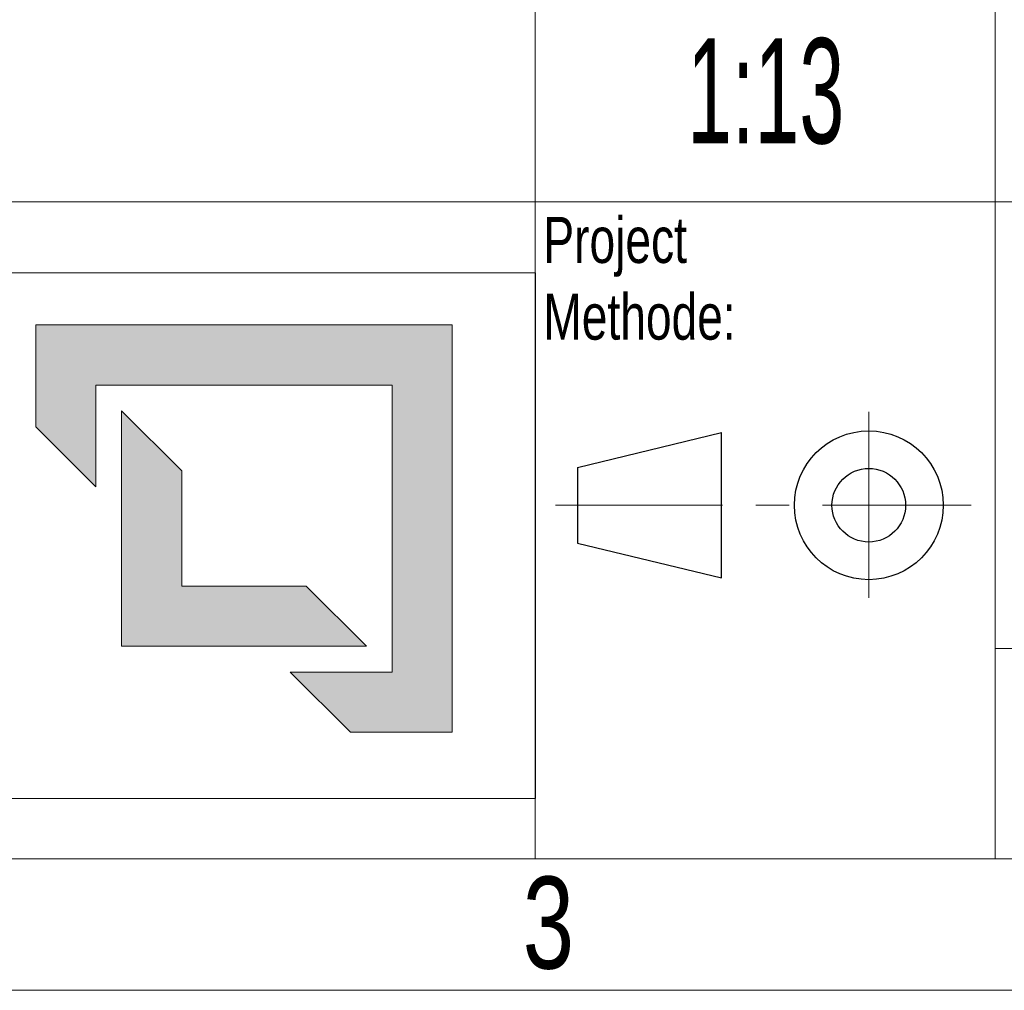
# Model space of a CAD drawing. Header units: millimetres. Extents: x 195 to 7681, y 65 to 5395.
# Tile 67 of 80: x 5940 to 6427, y 65 to 545. Entities that reach past the tile are written whole.
import ezdxf

# ---------------------------------------------------------------- set-up
doc = ezdxf.new("R2010")
doc.units = ezdxf.units.MM
doc.linetypes.add('CENTER', pattern=[10.16, 6.35, -1.27, 1.27, -1.27])
doc.linetypes.add('CENTERX2', pattern=[20.32, 12.7, -2.54, 2.54, -2.54])
doc.layers.add('SLD-0', color=179, linetype='Continuous')
doc.styles.add('SLDTEXTSTYLE0', font='TXT', dxfattribs={"width": 0.510549})
doc.styles.add('SLDTEXTSTYLE1', font='TXT', dxfattribs={"width": 0.574367})
doc.styles.add('SLDTEXTSTYLE3', font='TXT', dxfattribs={"width": 0.75})

# ---------------------------------------------------------------- blocks, each defined once
blk = doc.blocks.new('LOGO_sombreado')
at = {"linetype": 'Continuous', "ltscale": 13}
for points in [[(901.4, 234.29), (695.32, 234.29), (695.32, 183.92), (725.08, 154.15), (725.08, 204.53), (871.63, 204.53), (871.63, 62.56), (821.26, 62.56), (851.02, 32.79), (901.4, 32.79)], [(767.57, 162.04), (737.81, 191.81), (737.81, 75.28), (858.91, 75.28), (829.14, 105.05), (767.57, 105.05)]]:
    blk.add_hatch(color=7, dxfattribs=at).paths.add_polyline_path(points, flags=0)
at = {"color": 7, "linetype": 'Continuous', "lineweight": 18, "ltscale": 13}
for p, q in [((0, 260), (942.5, 260)), ((942.5, 260), (942.52, 260.01)), ((942.5, 260), (942.5, 0)), ((695.32, 183.92), (695.32, 234.29)), ((695.32, 234.29), (901.4, 234.29)), ((901.4, 234.29), (901.4, 32.79)), ((871.63, 204.53), (725.08, 204.53)), ((725.08, 204.53), (725.08, 154.15)), ((871.63, 62.56), (871.63, 204.53)), ((737.81, 75.28), (737.81, 191.81)), ((737.81, 191.81), (767.57, 162.04)), ((725.08, 154.15), (695.32, 183.92)), ((767.57, 162.04), (767.57, 105.05)), ((767.57, 105.05), (829.14, 105.05)), ((829.14, 105.05), (858.91, 75.28)), ((858.91, 75.28), (737.81, 75.28)), ((851.02, 32.79), (821.26, 62.56)), ((821.26, 62.56), (871.63, 62.56)), ((901.4, 32.79), (851.02, 32.79)), ((0, 0), (942.5, 0))]:
    blk.add_line(p, q, dxfattribs=at)

msp = doc.modelspace()

# ---------------------------------------------------------------- linework, layer by layer
at = {"color": 7, "linetype": 'Continuous', "lineweight": 18, "ltscale": 13}
for p, q in [((6422, 975), (6422, 130)), ((6194.5, 715), (6194.5, 455)), ((5252, 455), (6422, 455)), ((6194.5, 455), (6194.5, 130)), ((6422, 455), (7592, 455)), ((6422, 234), (7592, 234)), ((7592, 130), (260, 130)), ((5252, 130), (7592, 130)), ((7657, 65), (195, 65))]:
    msp.add_line(p, q, dxfattribs=at)
at = {"color": 7, "linetype": 'CENTERX2', "lineweight": 18, "ltscale": 13}
msp.add_line((6359.53, 351.07), (6359.53, 259.09), dxfattribs=at)
at = {"color": 7, "linetype": 'Continuous', "lineweight": 25, "ltscale": 13}
for p, q in [((6215.38, 323.6), (6286.68, 340.89)), ((6286.68, 268.97), (6286.68, 340.89)), ((6215.38, 323.6), (6215.38, 286.25)), ((6215.38, 286.25), (6286.68, 268.97))]:
    msp.add_line(p, q, dxfattribs=at)
at = {"color": 7, "linetype": 'CENTER', "lineweight": 18, "ltscale": 13}
msp.add_line((6204.57, 304.93), (6410.15, 304.93), dxfattribs=at)
at = {"color": 7, "linetype": 'Continuous', "lineweight": 25, "ltscale": 13}
for radius in [36.81, 18.21]:
    msp.add_circle((6359.53, 304.93), radius, dxfattribs=at)

# ---------------------------------------------------------------- block references
at = {"color": 7, "linetype": 'Continuous', "ltscale": 13}
msp.add_blockref('LOGO_sombreado', (5252.13, 159.87), dxfattribs=at)

# ---------------------------------------------------------------- texts
at = {"color": 7, "linetype": 'Continuous', "lineweight": 0, "ltscale": 13}
for s, insert, char_height, attachment_point, style in [('Project^JMethode:', (6198.56, 447.52), 22.75, 1, 'SLDTEXTSTYLE3'), ('2258-3321-TMT-M-ESR10-GEN02', (6905.06, 368.14), 65, 2, 'SLDTEXTSTYLE0'), ('3', (6201.06, 121.24), 45.5, 2, 'SLDTEXTSTYLE3')]:
    msp.add_mtext(s, dxfattribs=dict(at, insert=insert, char_height=char_height, attachment_point=attachment_point, style=style))
at = {"layer": 'SLD-0', "color": 7, "ltscale": 13, "insert": (6308.54, 535.93), "char_height": 52, "attachment_point": 2, "style": 'SLDTEXTSTYLE1'}
msp.add_mtext('1:13', dxfattribs=at)

doc.saveas('drawing.dxf')
